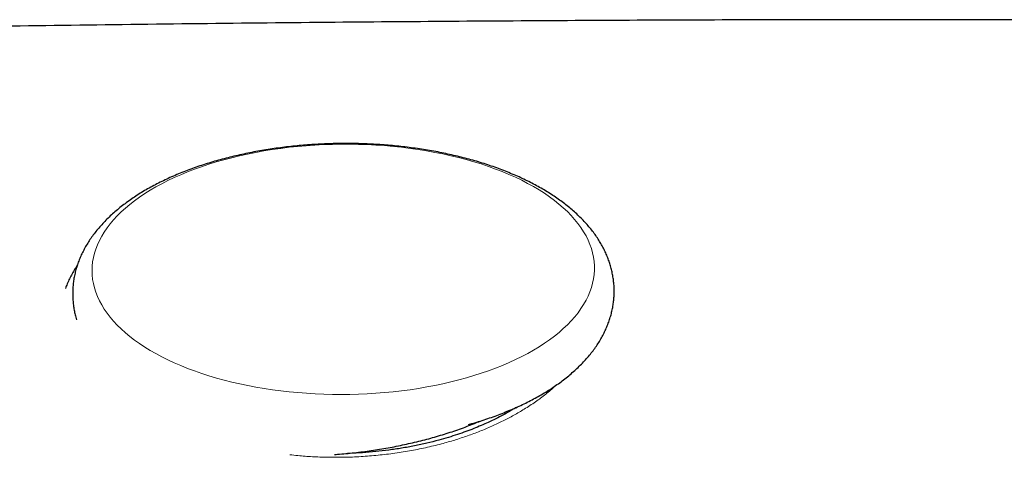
# Model space of a CAD drawing. Header units: millimetres. Extents: x 8 to 719, y 12 to 652.
# Tile 139 of 197: x 393.95 to 404.52, y 475.6 to 480.3. Entities that reach past the tile are written whole.
import ezdxf

# ---------------------------------------------------------------- set-up
doc = ezdxf.new("R2010")
doc.units = ezdxf.units.MM

msp = doc.modelspace()

# ---------------------------------------------------------------- linework, layer by layer
at = {"color": 252, "linetype": 'Continuous', "lineweight": 0, "flags": 128}
msp.add_lwpolyline([(397.307, 478.964), (397.4, 478.966), (397.494, 478.966), (397.587, 478.964), (397.681, 478.961), (397.774, 478.956), (397.866, 478.95), (397.959, 478.942), (398.05, 478.932), (398.141, 478.921), (398.23, 478.909), (398.319, 478.894), (398.407, 478.878), (398.494, 478.861), (398.579, 478.842), (398.663, 478.822), (398.745, 478.8), (398.826, 478.777), (398.905, 478.753), (398.983, 478.727), (399.058, 478.699), (399.132, 478.671), (399.203, 478.641), (399.272, 478.61), (399.34, 478.578), (399.404, 478.544), (399.467, 478.51), (399.527, 478.474), (399.584, 478.438), (399.639, 478.4), (399.691, 478.361), (399.74, 478.322), (399.787, 478.282), (399.831, 478.241), (399.872, 478.199), (399.909, 478.156), (399.944, 478.113), (399.976, 478.069), (400.005, 478.025), (400.031, 477.98), (400.053, 477.935), (400.073, 477.889), (400.089, 477.844), (400.102, 477.797), (400.112, 477.751), (400.118, 477.704), (400.121, 477.658), (400.121, 477.611), (400.118, 477.564), (400.112, 477.518), (400.102, 477.471), (400.089, 477.425), (400.073, 477.379), (400.053, 477.333), (400.031, 477.288), (400.005, 477.242), (399.977, 477.198), (399.945, 477.154), (399.91, 477.11), (399.872, 477.067), (399.831, 477.025), (399.787, 476.984), (399.741, 476.943), (399.692, 476.903), (399.639, 476.864), (399.585, 476.826), (399.527, 476.788), (399.467, 476.752), (399.405, 476.717), (399.34, 476.683), (399.273, 476.65), (399.204, 476.618), (399.133, 476.588), (399.059, 476.558), (398.984, 476.53), (398.906, 476.504), (398.827, 476.478), (398.746, 476.454), (398.664, 476.432), (398.58, 476.411), (398.495, 476.391), (398.408, 476.373), (398.32, 476.356), (398.232, 476.341), (398.142, 476.327), (398.051, 476.315), (397.96, 476.304), (397.868, 476.296), (397.775, 476.288), (397.682, 476.282), (397.588, 476.278), (397.495, 476.276), (397.401, 476.275), (397.308, 476.276), (397.214, 476.278), (397.121, 476.282), (397.028, 476.288), (396.936, 476.295), (396.844, 476.304), (396.753, 476.314), (396.663, 476.326), (396.573, 476.339), (396.485, 476.354), (396.398, 476.371), (396.312, 476.389), (396.227, 476.409), (396.144, 476.43), (396.062, 476.452), (395.982, 476.476), (395.904, 476.501), (395.828, 476.528), (395.753, 476.556), (395.681, 476.585), (395.61, 476.615), (395.542, 476.647), (395.476, 476.68), (395.413, 476.714), (395.351, 476.749), (395.293, 476.785), (395.237, 476.822), (395.183, 476.86), (395.132, 476.899), (395.084, 476.939), (395.039, 476.98), (394.997, 477.021), (394.958, 477.063), (394.921, 477.106), (394.888, 477.15), (394.857, 477.194), (394.83, 477.238), (394.806, 477.283), (394.785, 477.329), (394.767, 477.375), (394.753, 477.421), (394.741, 477.467), (394.733, 477.513), (394.728, 477.56), (394.727, 477.607), (394.728, 477.653), (394.733, 477.7), (394.741, 477.747), (394.753, 477.793), (394.767, 477.839), (394.785, 477.885), (394.806, 477.931), (394.83, 477.976), (394.857, 478.021), (394.887, 478.065), (394.921, 478.109), (394.957, 478.152), (394.996, 478.195), (395.039, 478.237), (395.084, 478.278), (395.132, 478.318), (395.183, 478.358), (395.236, 478.396), (395.292, 478.434), (395.351, 478.471), (395.412, 478.506), (395.475, 478.541), (395.541, 478.575), (395.61, 478.607), (395.68, 478.638), (395.752, 478.668), (395.827, 478.697), (395.903, 478.724), (395.981, 478.75), (396.061, 478.775), (396.143, 478.798), (396.226, 478.82), (396.311, 478.841), (396.397, 478.859), (396.484, 478.877), (396.572, 478.893), (396.662, 478.907), (396.752, 478.92), (396.843, 478.932), (396.935, 478.941), (397.027, 478.949), (397.12, 478.956), (397.213, 478.961), (397.307, 478.964)], dxfattribs=at)
at = {"color": 7, "linetype": 'Continuous', "lineweight": 30}
for points, knots in [([(404.846, 480.303), (404.117, 480.304), (402.501, 480.305), (399.998, 480.296), (397.249, 480.276), (394.411, 480.244), (391.486, 480.198), (388.56, 480.141), (385.635, 480.072), (383.685, 480.016), (382.71, 479.988)], [0, 0, 0, 0, 0.0988414, 0.2190003, 0.3391594, 0.4713337, 0.603506, 0.7356752, 0.8678403, 1, 1, 1, 1]), ([(398.769, 475.952), (398.785, 475.956), (398.828, 475.968), (398.897, 475.99), (398.976, 476.016), (399.054, 476.043), (399.13, 476.072), (399.204, 476.102), (399.277, 476.133), (399.348, 476.166), (399.418, 476.2), (399.485, 476.236), (399.55, 476.273), (399.614, 476.311), (399.675, 476.35), (399.734, 476.391), (399.791, 476.433), (399.845, 476.476), (399.897, 476.521), (399.946, 476.566), (399.993, 476.613), (400.037, 476.661), (400.078, 476.709), (400.116, 476.758), (400.151, 476.808), (400.183, 476.859), (400.212, 476.91), (400.237, 476.962), (400.26, 477.014), (400.28, 477.066), (400.296, 477.119), (400.31, 477.172), (400.32, 477.224), (400.328, 477.277), (400.332, 477.33), (400.334, 477.383), (400.333, 477.435), (400.328, 477.488), (400.321, 477.54), (400.311, 477.592), (400.298, 477.644), (400.283, 477.695), (400.264, 477.746), (400.243, 477.797), (400.218, 477.847), (400.191, 477.897), (400.161, 477.946), (400.128, 477.995), (400.092, 478.043), (400.053, 478.09), (400.011, 478.137), (399.966, 478.182), (399.919, 478.227), (399.869, 478.271), (399.816, 478.314), (399.761, 478.356), (399.704, 478.396), (399.644, 478.436), (399.582, 478.474), (399.517, 478.511), (399.451, 478.546), (399.382, 478.581), (399.312, 478.614), (399.24, 478.645), (399.166, 478.675), (399.091, 478.704), (399.014, 478.731), (398.936, 478.757), (398.856, 478.782), (398.775, 478.805), (398.692, 478.826), (398.609, 478.846), (398.524, 478.865), (398.438, 478.882), (398.352, 478.898), (398.264, 478.912), (398.176, 478.925), (398.087, 478.936), (397.997, 478.946), (397.907, 478.955), (397.817, 478.961), (397.726, 478.967), (397.635, 478.97), (397.543, 478.973), (397.452, 478.973), (397.36, 478.973), (397.269, 478.97), (397.177, 478.967), (397.086, 478.961), (396.996, 478.955), (396.905, 478.946), (396.815, 478.936), (396.726, 478.925), (396.638, 478.912), (396.55, 478.898), (396.463, 478.882), (396.376, 478.865), (396.291, 478.846), (396.207, 478.826), (396.124, 478.805), (396.042, 478.782), (395.962, 478.757), (395.883, 478.732), (395.805, 478.705), (395.729, 478.676), (395.654, 478.646), (395.581, 478.615), (395.51, 478.582), (395.44, 478.548), (395.373, 478.512), (395.307, 478.476), (395.243, 478.438), (395.182, 478.398), (395.123, 478.358), (395.066, 478.316), (395.011, 478.273), (394.959, 478.228), (394.91, 478.183), (394.863, 478.136), (394.819, 478.089), (394.778, 478.04), (394.739, 477.991), (394.704, 477.941), (394.672, 477.89), (394.643, 477.839), (394.617, 477.788), (394.594, 477.736), (394.574, 477.683), (394.557, 477.631), (394.543, 477.578), (394.532, 477.525), (394.524, 477.472), (394.52, 477.42), (394.518, 477.367), (394.519, 477.314), (394.523, 477.262), (394.53, 477.209), (394.539, 477.157), (394.55, 477.114), (394.558, 477.087), (394.561, 477.078)], [0, 0, 0, 0, 0.004366, 0.011848, 0.019341, 0.026845, 0.03436, 0.041887, 0.049427, 0.056979, 0.064544, 0.072119, 0.079705, 0.0873, 0.094901, 0.102506, 0.110108, 0.117703, 0.125282, 0.13284, 0.140367, 0.147855, 0.155293, 0.162673, 0.169986, 0.177227, 0.184391, 0.191475, 0.19848, 0.205408, 0.212264, 0.219054, 0.225788, 0.232474, 0.239123, 0.245745, 0.252354, 0.258958, 0.265568, 0.272194, 0.278849, 0.285542, 0.292283, 0.299082, 0.305945, 0.312878, 0.319886, 0.326969, 0.334128, 0.341359, 0.348659, 0.356022, 0.363438, 0.370901, 0.378401, 0.38593, 0.393481, 0.401045, 0.408617, 0.416192, 0.423764, 0.431331, 0.43889, 0.44644, 0.45398, 0.461509, 0.469028, 0.476535, 0.484032, 0.491518, 0.498994, 0.506461, 0.513919, 0.521369, 0.528812, 0.536247, 0.543677, 0.551101, 0.55852, 0.565935, 0.573346, 0.580754, 0.58816, 0.595565, 0.602968, 0.610371, 0.617774, 0.625178, 0.632583, 0.63999, 0.6474, 0.654812, 0.662229, 0.669649, 0.677075, 0.684507, 0.691945, 0.699391, 0.706844, 0.714306, 0.721777, 0.729258, 0.736749, 0.744252, 0.751766, 0.759293, 0.766831, 0.774382, 0.781945, 0.78952, 0.797105, 0.804699, 0.8123, 0.819905, 0.827507, 0.835103, 0.842684, 0.850244, 0.857774, 0.865266, 0.872709, 0.880094, 0.887414, 0.894662, 0.901833, 0.908924, 0.915936, 0.922871, 0.929733, 0.93653, 0.943268, 0.949958, 0.956609, 0.963234, 0.969843, 0.976448, 0.983057, 0.989681, 0.996332, 1, 1, 1, 1]), ([(394.568, 477.665), (394.565, 477.66), (394.551, 477.639), (394.527, 477.599), (394.498, 477.546), (394.472, 477.493), (394.453, 477.449), (394.444, 477.424), (394.442, 477.416)], [0, 0, 0, 0, 0.0573429, 0.2746377, 0.4898609, 0.702856, 0.9135309, 1, 1, 1, 1]), ([(399.277, 476.133), (399.273, 476.131), (399.258, 476.122), (399.215, 476.096), (399.147, 476.057), (399.064, 476.014), (398.984, 475.976), (398.905, 475.941), (398.825, 475.908), (398.74, 475.876), (398.65, 475.844), (398.552, 475.813), (398.443, 475.782), (398.322, 475.751), (398.189, 475.722), (398.052, 475.697), (397.913, 475.677), (397.773, 475.66), (397.633, 475.649), (397.531, 475.643), (397.476, 475.642), (397.468, 475.642)], [0, 0, 0, 0, 0.006861, 0.033941, 0.09391, 0.149603, 0.201049, 0.248423, 0.296185, 0.345461, 0.397091, 0.451086, 0.507455, 0.574408, 0.644135, 0.713964, 0.78331, 0.852183, 0.920599, 0.988572, 1, 1, 1, 1]), ([(397.331, 475.63), (397.341, 475.631), (397.382, 475.634), (397.453, 475.64), (397.544, 475.649), (397.635, 475.66), (397.725, 475.673), (397.815, 475.686), (397.905, 475.702), (397.994, 475.718), (398.082, 475.737), (398.169, 475.756), (398.256, 475.777), (398.342, 475.8), (398.426, 475.824), (398.51, 475.849), (398.593, 475.875), (398.674, 475.903), (398.754, 475.933), (398.828, 475.961), (398.874, 475.981), (398.895, 475.989)], [0, 0, 0, 0, 0.018457, 0.073345, 0.128233, 0.183124, 0.238024, 0.292937, 0.347868, 0.402821, 0.4578, 0.512812, 0.567861, 0.622951, 0.678088, 0.733278, 0.788524, 0.843832, 0.899208, 0.954656, 1, 1, 1, 1])]:
    msp.add_open_spline(points, degree=3, knots=knots, dxfattribs=at)
at = {"color": 252, "linetype": 'Continuous', "lineweight": 0}
msp.add_open_spline([(399.707, 476.373), (399.704, 476.37), (399.671, 476.337), (399.599, 476.278), (399.489, 476.195), (399.374, 476.12), (399.257, 476.052), (399.141, 475.99), (399.019, 475.933), (398.892, 475.879), (398.759, 475.83), (398.621, 475.785), (398.471, 475.742), (398.309, 475.702), (398.135, 475.667), (397.957, 475.64), (397.775, 475.619), (397.592, 475.605), (397.417, 475.599), (397.251, 475.6), (397.093, 475.606), (396.96, 475.615), (396.879, 475.624), (396.85, 475.627)], degree=3, knots=[0, 0, 0, 0, 0.005684, 0.060514, 0.115507, 0.170905, 0.218581, 0.265882, 0.312962, 0.359974, 0.407077, 0.454424, 0.502169, 0.557028, 0.611966, 0.667233, 0.722578, 0.777616, 0.832591, 0.879534, 0.926631, 0.974034, 1, 1, 1, 1], dxfattribs=at)

doc.saveas('drawing.dxf')
